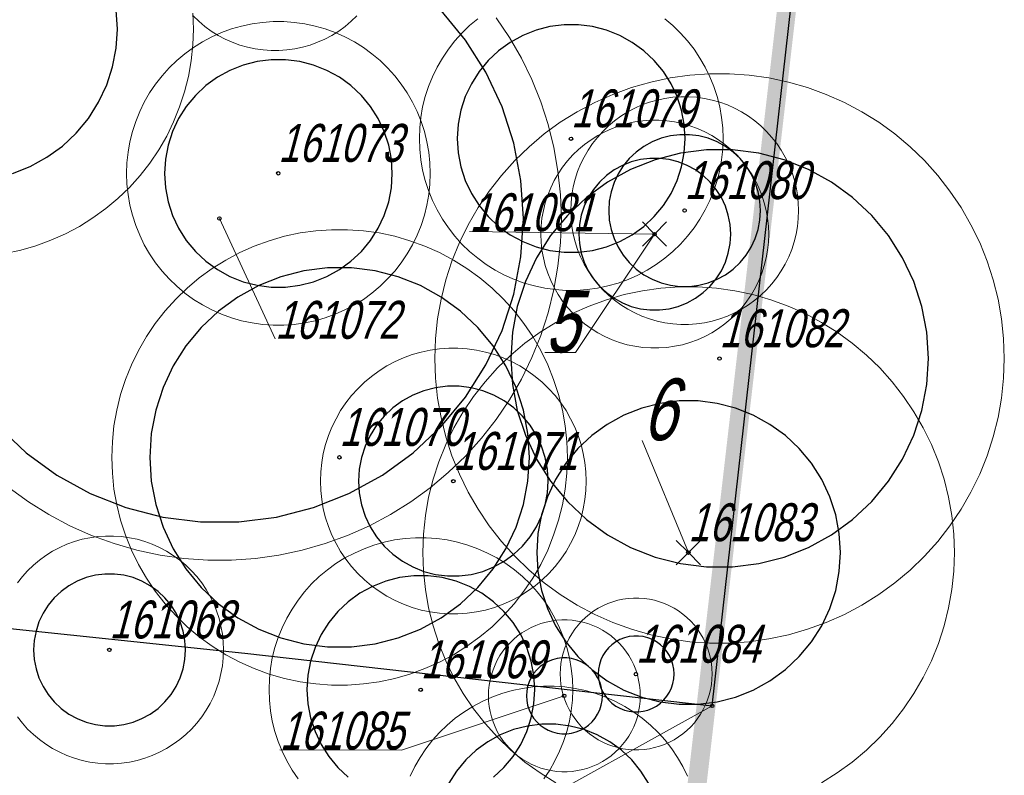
# Model space of a CAD drawing. Header units: metres. Extents: x 7419449 to 7420144, y 5549519 to 5549653.
# Tile 65 of 67: x 7419570 to 7419596, y 5549617 to 5549637. Entities that reach past the tile are written whole.
import ezdxf
from ezdxf.enums import TextEntityAlignment as Align
from ezdxf.lldxf.tags import DXFTag

# ---------------------------------------------------------------- set-up
doc = ezdxf.new("R2010")
doc.units = ezdxf.units.M
doc.layers.add('_4_GRANICA_OPRACOWANIA', color=146, linetype='2', lineweight=53, transparency=0.2)
doc.layers.add('_4_korony', color=7, linetype='Continuous', lineweight=25, true_color=0x7aa300)
for name, color, linetype, lineweight in [('_4_krzewy istniejące', 86, 'Continuous', 30), ('_4_NUMERY_PIKIET', 7, 'Continuous', 15), ('_4_NUMETY_WNIOSEK', 5, 'Continuous', 15), ('_4_SOD', 30, 'Continuous', 20), ('_4_USUNIĘCIE', 1, 'Continuous', 30)]:
    doc.layers.add(name, color=color, linetype=linetype, lineweight=lineweight)
doc.layers.add('_4_PUNKT_INWENTARYZACYJNY', color=7, linetype='Continuous')
doc.styles.add('STANDARD-Working1250', font='arial.ttf', dxfattribs={"height": 2.5})
tags = doc.linetypes.add('2', pattern=[0.9, 0.6, -0.3]).pattern_tags.tags
tags[6:7] = [DXFTag(74, 4), DXFTag(75, 0), DXFTag(340, '0'), DXFTag(46, 1.0), DXFTag(50, 0.0), DXFTag(44, 0.0), DXFTag(45, 0.0)]
tags[4:5] = [DXFTag(74, 4), DXFTag(75, 0), DXFTag(340, '0'), DXFTag(46, 1.0), DXFTag(50, 0.0), DXFTag(44, 0.0), DXFTag(45, 0.0)]

# ---------------------------------------------------------------- blocks, each defined once
blk = doc.blocks.new('x')
at = {"layer": '_4_USUNIĘCIE'}
for points in [[(7418062.551, 5544640.429), (7418062.87, 5544640.11), (7418063.188, 5544640.429)], [(7418063.188, 5544639.792), (7418062.87, 5544640.11), (7418062.551, 5544639.792)]]:
    blk.add_lwpolyline(points, dxfattribs=at)

msp = doc.modelspace()

# ---------------------------------------------------------------- linework, layer by layer
at = {"layer": '_4_GRANICA_OPRACOWANIA', "lineweight": 30, "ltscale": 3, "const_width": 0.5}
msp.add_lwpolyline([(7419450.062, 5549530.83), (7419458.91, 5549530.45), (7419461.94, 5549530.29), (7419468.08, 5549529.97), (7419483.43, 5549529.18), (7419523.94, 5549526.59), (7419538.19, 5549526.4), (7419548.95, 5549525.8), (7419576.9, 5549524.47), (7419583.97, 5549584.15), (7419584.48, 5549588.54), (7419590.93, 5549644.33), (7419562.5, 5549640.55), (7419487.71, 5549630.61), (7419482.9, 5549629.97), (7419478.25, 5549627.12), (7419462.12, 5549617.26), (7419459.99, 5549593.07), (7419450.09, 5549531.19)], close=True, dxfattribs=at)
at = {"layer": '_4_korony', "linetype": 'Continuous', "flags": 128}
for points in [[(7419569.739, 5549633.074), (7419570.206, 5549633.259), (7419570.646, 5549633.501), (7419571.053, 5549633.796), (7419571.419, 5549634.14), (7419571.739, 5549634.527), (7419572.008, 5549634.951), (7419572.222, 5549635.406), (7419572.377, 5549635.883), (7419572.471, 5549636.377), (7419572.503, 5549636.878), (7419572.471, 5549637.379), (7419572.377, 5549637.873), (7419572.222, 5549638.35), (7419572.008, 5549638.805), (7419571.739, 5549639.229), (7419571.419, 5549639.616), (7419571.053, 5549639.96), (7419570.646, 5549640.255), (7419570.206, 5549640.497), (7419569.739, 5549640.682)], [(7419569.363, 5549626.411), (7419570.096, 5549625.723), (7419570.908, 5549625.132), (7419571.789, 5549624.648), (7419572.723, 5549624.279), (7419573.696, 5549624.029), (7419574.693, 5549623.903), (7419575.697, 5549623.903), (7419576.694, 5549624.029), (7419577.667, 5549624.279), (7419578.601, 5549624.648), (7419579.482, 5549625.132), (7419580.294, 5549625.723), (7419581.027, 5549626.411), (7419581.667, 5549627.185), (7419582.205, 5549628.033), (7419582.633, 5549628.942), (7419582.944, 5549629.897), (7419583.132, 5549630.884), (7419583.195, 5549631.887), (7419583.132, 5549632.89), (7419582.944, 5549633.877), (7419582.633, 5549634.832), (7419582.205, 5549635.741), (7419581.667, 5549636.589), (7419581.027, 5549637.363)], [(7419582.408, 5549617.174), (7419582.683, 5549617.432), (7419582.923, 5549617.723), (7419583.125, 5549618.041), (7419583.285, 5549618.382), (7419583.402, 5549618.74), (7419583.472, 5549619.11), (7419583.496, 5549619.486), (7419583.472, 5549619.862), (7419583.402, 5549620.232), (7419583.285, 5549620.59), (7419583.125, 5549620.931), (7419582.923, 5549621.249), (7419582.683, 5549621.54), (7419582.408, 5549621.798), (7419582.103, 5549622.019), (7419581.773, 5549622.2), (7419581.423, 5549622.339), (7419581.058, 5549622.433), (7419580.684, 5549622.48), (7419580.308, 5549622.48), (7419579.934, 5549622.433), (7419579.569, 5549622.339), (7419579.219, 5549622.2), (7419578.889, 5549622.019), (7419578.584, 5549621.798), (7419578.309, 5549621.54), (7419578.069, 5549621.249), (7419577.867, 5549620.931), (7419577.707, 5549620.59), (7419577.59, 5549620.232), (7419577.52, 5549619.862), (7419577.496, 5549619.486), (7419577.52, 5549619.11), (7419577.59, 5549618.74), (7419577.707, 5549618.382), (7419577.867, 5549618.041), (7419578.069, 5549617.723), (7419578.309, 5549617.432), (7419578.584, 5549617.174)], [(7419586.494, 5549617.022), (7419586.292, 5549617.34), (7419586.052, 5549617.631), (7419585.777, 5549617.889), (7419585.472, 5549618.11), (7419585.142, 5549618.291), (7419584.792, 5549618.43), (7419584.427, 5549618.524), (7419584.053, 5549618.571), (7419583.677, 5549618.571), (7419583.303, 5549618.524), (7419582.938, 5549618.43), (7419582.588, 5549618.291), (7419582.258, 5549618.11), (7419581.953, 5549617.889), (7419581.678, 5549617.631), (7419581.438, 5549617.34), (7419581.236, 5549617.022)]]:
    msp.add_lwpolyline(points, dxfattribs=at)
for points in [[(7419587.455, 5549633.995), (7419587.431, 5549634.371), (7419587.361, 5549634.741), (7419587.244, 5549635.099), (7419587.084, 5549635.44), (7419586.882, 5549635.758), (7419586.642, 5549636.049), (7419586.367, 5549636.307), (7419586.062, 5549636.528), (7419585.732, 5549636.709), (7419585.382, 5549636.848), (7419585.017, 5549636.942), (7419584.643, 5549636.989), (7419584.267, 5549636.989), (7419583.893, 5549636.942), (7419583.528, 5549636.848), (7419583.178, 5549636.709), (7419582.848, 5549636.528), (7419582.543, 5549636.307), (7419582.268, 5549636.049), (7419582.028, 5549635.758), (7419581.826, 5549635.44), (7419581.666, 5549635.099), (7419581.549, 5549634.741), (7419581.479, 5549634.371), (7419581.455, 5549633.995), (7419581.479, 5549633.619), (7419581.549, 5549633.249), (7419581.666, 5549632.891), (7419581.826, 5549632.55), (7419582.028, 5549632.232), (7419582.268, 5549631.941), (7419582.543, 5549631.683), (7419582.848, 5549631.462), (7419583.178, 5549631.281), (7419583.528, 5549631.142), (7419583.893, 5549631.048), (7419584.267, 5549631.001), (7419584.643, 5549631.001), (7419585.017, 5549631.048), (7419585.382, 5549631.142), (7419585.732, 5549631.281), (7419586.062, 5549631.462), (7419586.367, 5549631.683), (7419586.642, 5549631.941), (7419586.882, 5549632.232), (7419587.084, 5549632.55), (7419587.244, 5549632.891), (7419587.361, 5549633.249), (7419587.431, 5549633.619)], [(7419579.743, 5549633.077), (7419579.719, 5549633.453), (7419579.649, 5549633.823), (7419579.532, 5549634.181), (7419579.372, 5549634.522), (7419579.17, 5549634.84), (7419578.93, 5549635.131), (7419578.655, 5549635.389), (7419578.35, 5549635.61), (7419578.02, 5549635.791), (7419577.67, 5549635.93), (7419577.305, 5549636.024), (7419576.931, 5549636.071), (7419576.555, 5549636.071), (7419576.181, 5549636.024), (7419575.816, 5549635.93), (7419575.466, 5549635.791), (7419575.136, 5549635.61), (7419574.831, 5549635.389), (7419574.556, 5549635.131), (7419574.316, 5549634.84), (7419574.114, 5549634.522), (7419573.954, 5549634.181), (7419573.837, 5549633.823), (7419573.767, 5549633.453), (7419573.743, 5549633.077), (7419573.767, 5549632.701), (7419573.837, 5549632.331), (7419573.954, 5549631.973), (7419574.114, 5549631.632), (7419574.316, 5549631.314), (7419574.556, 5549631.023), (7419574.831, 5549630.765), (7419575.136, 5549630.544), (7419575.466, 5549630.363), (7419575.816, 5549630.224), (7419576.181, 5549630.13), (7419576.555, 5549630.083), (7419576.931, 5549630.083), (7419577.305, 5549630.13), (7419577.67, 5549630.224), (7419578.02, 5549630.363), (7419578.35, 5549630.544), (7419578.655, 5549630.765), (7419578.93, 5549631.023), (7419579.17, 5549631.314), (7419579.372, 5549631.632), (7419579.532, 5549631.973), (7419579.649, 5549632.331), (7419579.719, 5549632.701)], [(7419589.443, 5549632.099), (7419589.427, 5549632.35), (7419589.38, 5549632.596), (7419589.303, 5549632.835), (7419589.196, 5549633.063), (7419589.061, 5549633.275), (7419588.901, 5549633.468), (7419588.718, 5549633.64), (7419588.515, 5549633.788), (7419588.295, 5549633.909), (7419588.061, 5549634.001), (7419587.818, 5549634.064), (7419587.569, 5549634.095), (7419587.317, 5549634.095), (7419587.068, 5549634.064), (7419586.825, 5549634.001), (7419586.591, 5549633.909), (7419586.371, 5549633.788), (7419586.168, 5549633.64), (7419585.985, 5549633.468), (7419585.825, 5549633.275), (7419585.69, 5549633.063), (7419585.583, 5549632.835), (7419585.506, 5549632.596), (7419585.459, 5549632.35), (7419585.443, 5549632.099), (7419585.459, 5549631.848), (7419585.506, 5549631.602), (7419585.583, 5549631.363), (7419585.69, 5549631.135), (7419585.825, 5549630.923), (7419585.985, 5549630.73), (7419586.168, 5549630.558), (7419586.371, 5549630.41), (7419586.591, 5549630.289), (7419586.825, 5549630.197), (7419587.068, 5549630.134), (7419587.317, 5549630.103), (7419587.569, 5549630.103), (7419587.818, 5549630.134), (7419588.061, 5549630.197), (7419588.295, 5549630.289), (7419588.515, 5549630.41), (7419588.718, 5549630.558), (7419588.901, 5549630.73), (7419589.061, 5549630.923), (7419589.196, 5549631.135), (7419589.303, 5549631.363), (7419589.38, 5549631.602), (7419589.427, 5549631.848)], [(7419593.862, 5549628.205), (7419593.819, 5549628.894), (7419593.689, 5549629.573), (7419593.476, 5549630.23), (7419593.182, 5549630.855), (7419592.812, 5549631.438), (7419592.371, 5549631.97), (7419591.868, 5549632.443), (7419591.309, 5549632.849), (7419590.704, 5549633.182), (7419590.062, 5549633.436), (7419589.393, 5549633.608), (7419588.707, 5549633.694), (7419588.017, 5549633.694), (7419587.331, 5549633.608), (7419586.662, 5549633.436), (7419586.02, 5549633.182), (7419585.415, 5549632.849), (7419584.856, 5549632.443), (7419584.353, 5549631.97), (7419583.912, 5549631.438), (7419583.542, 5549630.855), (7419583.248, 5549630.23), (7419583.035, 5549629.573), (7419582.905, 5549628.894), (7419582.862, 5549628.205), (7419582.905, 5549627.516), (7419583.035, 5549626.837), (7419583.248, 5549626.18), (7419583.542, 5549625.555), (7419583.912, 5549624.972), (7419584.353, 5549624.44), (7419584.856, 5549623.967), (7419585.415, 5549623.561), (7419586.02, 5549623.228), (7419586.662, 5549622.974), (7419587.331, 5549622.802), (7419588.017, 5549622.716), (7419588.707, 5549622.716), (7419589.393, 5549622.802), (7419590.062, 5549622.974), (7419590.704, 5549623.228), (7419591.309, 5549623.561), (7419591.868, 5549623.967), (7419592.371, 5549624.44), (7419592.812, 5549624.972), (7419593.182, 5549625.555), (7419593.476, 5549626.18), (7419593.689, 5549626.837), (7419593.819, 5549627.516)], [(7419588.656, 5549631.478), (7419588.64, 5549631.729), (7419588.593, 5549631.975), (7419588.516, 5549632.214), (7419588.409, 5549632.442), (7419588.274, 5549632.654), (7419588.114, 5549632.847), (7419587.931, 5549633.019), (7419587.728, 5549633.167), (7419587.508, 5549633.288), (7419587.274, 5549633.38), (7419587.031, 5549633.443), (7419586.782, 5549633.474), (7419586.53, 5549633.474), (7419586.281, 5549633.443), (7419586.038, 5549633.38), (7419585.804, 5549633.288), (7419585.584, 5549633.167), (7419585.381, 5549633.019), (7419585.198, 5549632.847), (7419585.038, 5549632.654), (7419584.903, 5549632.442), (7419584.796, 5549632.214), (7419584.719, 5549631.975), (7419584.672, 5549631.729), (7419584.656, 5549631.478), (7419584.672, 5549631.227), (7419584.719, 5549630.981), (7419584.796, 5549630.742), (7419584.903, 5549630.514), (7419585.038, 5549630.302), (7419585.198, 5549630.109), (7419585.381, 5549629.937), (7419585.584, 5549629.789), (7419585.804, 5549629.668), (7419586.038, 5549629.576), (7419586.281, 5549629.513), (7419586.53, 5549629.482), (7419586.782, 5549629.482), (7419587.031, 5549629.513), (7419587.274, 5549629.576), (7419587.508, 5549629.668), (7419587.728, 5549629.789), (7419587.931, 5549629.937), (7419588.114, 5549630.109), (7419588.274, 5549630.302), (7419588.409, 5549630.514), (7419588.516, 5549630.742), (7419588.593, 5549630.981), (7419588.64, 5549631.227)], [(7419583.354, 5549625.599), (7419583.315, 5549626.226), (7419583.197, 5549626.842), (7419583.003, 5549627.44), (7419582.736, 5549628.008), (7419582.399, 5549628.538), (7419581.999, 5549629.022), (7419581.541, 5549629.452), (7419581.033, 5549629.821), (7419580.483, 5549630.123), (7419579.899, 5549630.354), (7419579.291, 5549630.51), (7419578.668, 5549630.589), (7419578.04, 5549630.589), (7419577.417, 5549630.51), (7419576.809, 5549630.354), (7419576.225, 5549630.123), (7419575.675, 5549629.821), (7419575.167, 5549629.452), (7419574.709, 5549629.022), (7419574.309, 5549628.538), (7419573.972, 5549628.008), (7419573.705, 5549627.44), (7419573.511, 5549626.842), (7419573.393, 5549626.226), (7419573.354, 5549625.599), (7419573.393, 5549624.972), (7419573.511, 5549624.356), (7419573.705, 5549623.758), (7419573.972, 5549623.19), (7419574.309, 5549622.66), (7419574.709, 5549622.176), (7419575.167, 5549621.746), (7419575.675, 5549621.377), (7419576.225, 5549621.075), (7419576.809, 5549620.844), (7419577.417, 5549620.688), (7419578.04, 5549620.609), (7419578.668, 5549620.609), (7419579.291, 5549620.688), (7419579.899, 5549620.844), (7419580.483, 5549621.075), (7419581.033, 5549621.377), (7419581.541, 5549621.746), (7419581.999, 5549622.176), (7419582.399, 5549622.66), (7419582.736, 5549623.19), (7419583.003, 5549623.758), (7419583.197, 5549624.356), (7419583.315, 5549624.972)], [(7419583.85, 5549624.975), (7419583.83, 5549625.288), (7419583.771, 5549625.597), (7419583.674, 5549625.895), (7419583.541, 5549626.179), (7419583.373, 5549626.444), (7419583.172, 5549626.686), (7419582.944, 5549626.901), (7419582.69, 5549627.086), (7419582.414, 5549627.237), (7419582.123, 5549627.353), (7419581.818, 5549627.431), (7419581.507, 5549627.47), (7419581.193, 5549627.47), (7419580.882, 5549627.431), (7419580.577, 5549627.353), (7419580.286, 5549627.237), (7419580.01, 5549627.086), (7419579.756, 5549626.901), (7419579.528, 5549626.686), (7419579.327, 5549626.444), (7419579.159, 5549626.179), (7419579.026, 5549625.895), (7419578.929, 5549625.597), (7419578.87, 5549625.288), (7419578.85, 5549624.975), (7419578.87, 5549624.662), (7419578.929, 5549624.353), (7419579.026, 5549624.055), (7419579.159, 5549623.771), (7419579.327, 5549623.506), (7419579.528, 5549623.264), (7419579.756, 5549623.049), (7419580.01, 5549622.864), (7419580.286, 5549622.713), (7419580.577, 5549622.597), (7419580.882, 5549622.519), (7419581.193, 5549622.48), (7419581.507, 5549622.48), (7419581.818, 5549622.519), (7419582.123, 5549622.597), (7419582.414, 5549622.713), (7419582.69, 5549622.864), (7419582.944, 5549623.049), (7419583.172, 5549623.264), (7419583.373, 5549623.506), (7419583.541, 5549623.771), (7419583.674, 5549624.055), (7419583.771, 5549624.353), (7419583.83, 5549624.662)], [(7419591.547, 5549623.092), (7419591.515, 5549623.593), (7419591.421, 5549624.087), (7419591.266, 5549624.564), (7419591.052, 5549625.019), (7419590.783, 5549625.443), (7419590.463, 5549625.83), (7419590.097, 5549626.174), (7419589.69, 5549626.469), (7419589.25, 5549626.711), (7419588.783, 5549626.896), (7419588.297, 5549627.021), (7419587.798, 5549627.084), (7419587.296, 5549627.084), (7419586.797, 5549627.021), (7419586.311, 5549626.896), (7419585.844, 5549626.711), (7419585.404, 5549626.469), (7419584.997, 5549626.174), (7419584.631, 5549625.83), (7419584.311, 5549625.443), (7419584.042, 5549625.019), (7419583.828, 5549624.564), (7419583.673, 5549624.087), (7419583.579, 5549623.593), (7419583.547, 5549623.092), (7419583.579, 5549622.591), (7419583.673, 5549622.097), (7419583.828, 5549621.62), (7419584.042, 5549621.165), (7419584.311, 5549620.741), (7419584.631, 5549620.354), (7419584.997, 5549620.01), (7419585.404, 5549619.715), (7419585.844, 5549619.473), (7419586.311, 5549619.288), (7419586.797, 5549619.163), (7419587.296, 5549619.1), (7419587.798, 5549619.1), (7419588.297, 5549619.163), (7419588.783, 5549619.288), (7419589.25, 5549619.473), (7419589.69, 5549619.715), (7419590.097, 5549620.01), (7419590.463, 5549620.354), (7419590.783, 5549620.741), (7419591.052, 5549621.165), (7419591.266, 5549621.62), (7419591.421, 5549622.097), (7419591.515, 5549622.591)], [(7419574.297, 5549620.53), (7419574.281, 5549620.781), (7419574.234, 5549621.027), (7419574.157, 5549621.266), (7419574.05, 5549621.494), (7419573.915, 5549621.706), (7419573.755, 5549621.899), (7419573.572, 5549622.071), (7419573.369, 5549622.219), (7419573.149, 5549622.34), (7419572.915, 5549622.432), (7419572.672, 5549622.495), (7419572.423, 5549622.526), (7419572.171, 5549622.526), (7419571.922, 5549622.495), (7419571.679, 5549622.432), (7419571.445, 5549622.34), (7419571.225, 5549622.219), (7419571.022, 5549622.071), (7419570.839, 5549621.899), (7419570.679, 5549621.706), (7419570.544, 5549621.494), (7419570.437, 5549621.266), (7419570.36, 5549621.027), (7419570.313, 5549620.781), (7419570.297, 5549620.53), (7419570.313, 5549620.279), (7419570.36, 5549620.033), (7419570.437, 5549619.794), (7419570.544, 5549619.566), (7419570.679, 5549619.354), (7419570.839, 5549619.161), (7419571.022, 5549618.989), (7419571.225, 5549618.841), (7419571.445, 5549618.72), (7419571.679, 5549618.628), (7419571.922, 5549618.565), (7419572.171, 5549618.534), (7419572.423, 5549618.534), (7419572.672, 5549618.565), (7419572.915, 5549618.628), (7419573.149, 5549618.72), (7419573.369, 5549618.841), (7419573.572, 5549618.989), (7419573.755, 5549619.161), (7419573.915, 5549619.354), (7419574.05, 5549619.566), (7419574.157, 5549619.794), (7419574.234, 5549620.033), (7419574.281, 5549620.279)], [(7419587.166, 5549619.896), (7419587.158, 5549620.021), (7419587.135, 5549620.145), (7419587.096, 5549620.264), (7419587.042, 5549620.378), (7419586.975, 5549620.484), (7419586.895, 5549620.581), (7419586.803, 5549620.667), (7419586.702, 5549620.74), (7419586.592, 5549620.801), (7419586.475, 5549620.847), (7419586.353, 5549620.878), (7419586.229, 5549620.894), (7419586.103, 5549620.894), (7419585.979, 5549620.878), (7419585.857, 5549620.847), (7419585.74, 5549620.801), (7419585.63, 5549620.74), (7419585.529, 5549620.667), (7419585.437, 5549620.581), (7419585.357, 5549620.484), (7419585.29, 5549620.378), (7419585.236, 5549620.264), (7419585.197, 5549620.145), (7419585.174, 5549620.021), (7419585.166, 5549619.896), (7419585.174, 5549619.771), (7419585.197, 5549619.647), (7419585.236, 5549619.528), (7419585.29, 5549619.414), (7419585.357, 5549619.308), (7419585.437, 5549619.211), (7419585.529, 5549619.125), (7419585.63, 5549619.052), (7419585.74, 5549618.991), (7419585.857, 5549618.945), (7419585.979, 5549618.914), (7419586.103, 5549618.898), (7419586.229, 5549618.898), (7419586.353, 5549618.914), (7419586.475, 5549618.945), (7419586.592, 5549618.991), (7419586.702, 5549619.052), (7419586.803, 5549619.125), (7419586.895, 5549619.211), (7419586.975, 5549619.308), (7419587.042, 5549619.414), (7419587.096, 5549619.528), (7419587.135, 5549619.647), (7419587.158, 5549619.771)], [(7419585.275, 5549619.32), (7419585.267, 5549619.445), (7419585.244, 5549619.569), (7419585.205, 5549619.688), (7419585.151, 5549619.802), (7419585.084, 5549619.908), (7419585.004, 5549620.005), (7419584.912, 5549620.091), (7419584.811, 5549620.164), (7419584.701, 5549620.225), (7419584.584, 5549620.271), (7419584.462, 5549620.302), (7419584.338, 5549620.318), (7419584.212, 5549620.318), (7419584.088, 5549620.302), (7419583.966, 5549620.271), (7419583.849, 5549620.225), (7419583.739, 5549620.164), (7419583.638, 5549620.091), (7419583.546, 5549620.005), (7419583.466, 5549619.908), (7419583.399, 5549619.802), (7419583.345, 5549619.688), (7419583.306, 5549619.569), (7419583.283, 5549619.445), (7419583.275, 5549619.32), (7419583.283, 5549619.195), (7419583.306, 5549619.071), (7419583.345, 5549618.952), (7419583.399, 5549618.838), (7419583.466, 5549618.732), (7419583.546, 5549618.635), (7419583.638, 5549618.549), (7419583.739, 5549618.476), (7419583.849, 5549618.415), (7419583.966, 5549618.369), (7419584.088, 5549618.338), (7419584.212, 5549618.322), (7419584.338, 5549618.322), (7419584.462, 5549618.338), (7419584.584, 5549618.369), (7419584.701, 5549618.415), (7419584.811, 5549618.476), (7419584.912, 5549618.549), (7419585.004, 5549618.635), (7419585.084, 5549618.732), (7419585.151, 5549618.838), (7419585.205, 5549618.952), (7419585.244, 5549619.071), (7419585.267, 5549619.195)]]:
    msp.add_lwpolyline(points, close=True, dxfattribs=at)
at = {"layer": '_4_krzewy istniejące'}
msp.add_lwpolyline([(7419503.65, 5549633.061), (7419503.556, 5549628.049), (7419575.86, 5549620.44), (7419588.169, 5549619.055), (7419591.01, 5549644.3), (7419582.35, 5549643.4), (7419562.67, 5549640.92), (7419539.75, 5549638.2), (7419533.17, 5549637.3), (7419503.65, 5549633.061)], dxfattribs=at)
at = {"layer": '_4_NUMERY_PIKIET'}
for points in [[(7419575.19, 5549631.89), (7419576.657, 5549628.717)], [(7419586.65, 5549631.48), (7419581.779, 5549631.55)], [(7419584.27, 5549619.32), (7419579.984, 5549617.89), (7419576.779, 5549617.901)], [(7419588.169, 5549619.055), (7419582.821, 5549616.087), (7419576.87, 5549616.099)]]:
    msp.add_lwpolyline(points, dxfattribs=at)
at = {"layer": '_4_NUMETY_WNIOSEK'}
for points in [[(7419583.759, 5549628.358), (7419584.571, 5549628.362), (7419586.65, 5549631.48)], [(7419586.326, 5549626.044), (7419587.54, 5549623.09)]]:
    msp.add_lwpolyline(points, dxfattribs=at)
at = {"layer": '_4_PUNKT_INWENTARYZACYJNY'}
for centre in [(7419584.45, 5549633.99), (7419576.74, 5549633.08), (7419575.19, 5549631.89), (7419587.44, 5549632.1), (7419586.65, 5549631.48), (7419588.36, 5549628.2), (7419578.35, 5549625.6), (7419581.35, 5549624.97), (7419587.54, 5549623.09), (7419572.29, 5549620.53), (7419586.16, 5549619.89), (7419580.49, 5549619.48), (7419584.27, 5549619.32), (7419588.169, 5549619.055)]:
    msp.add_circle(centre, 0.045, dxfattribs=at)
at = {"layer": '_4_SOD', "flags": 128}
for points in [[(7419569.545, 5549630.969), (7419569.955, 5549631.056), (7419570.357, 5549631.172), (7419570.751, 5549631.315), (7419571.133, 5549631.485), (7419571.503, 5549631.682), (7419571.858, 5549631.904), (7419572.197, 5549632.15), (7419572.518, 5549632.419), (7419572.819, 5549632.71), (7419573.099, 5549633.021), (7419573.357, 5549633.351), (7419573.591, 5549633.698), (7419573.801, 5549634.061), (7419573.984, 5549634.438), (7419574.141, 5549634.826), (7419574.271, 5549635.224), (7419574.372, 5549635.631), (7419574.445, 5549636.043), (7419574.488, 5549636.459), (7419574.503, 5549636.878), (7419574.488, 5549637.297)], [(7419569.654, 5549624.795), (7419570.162, 5549624.426), (7419570.695, 5549624.093), (7419571.25, 5549623.798), (7419571.824, 5549623.542), (7419572.414, 5549623.327), (7419573.018, 5549623.154), (7419573.632, 5549623.024), (7419574.254, 5549622.936), (7419574.881, 5549622.892), (7419575.509, 5549622.892), (7419576.136, 5549622.936), (7419576.758, 5549623.024), (7419577.372, 5549623.154), (7419577.976, 5549623.327), (7419578.566, 5549623.542), (7419579.14, 5549623.798), (7419579.695, 5549624.093), (7419580.228, 5549624.426), (7419580.736, 5549624.795), (7419581.217, 5549625.199), (7419581.669, 5549625.635), (7419582.089, 5549626.102), (7419582.476, 5549626.597), (7419582.827, 5549627.118), (7419583.142, 5549627.662), (7419583.417, 5549628.226), (7419583.652, 5549628.809), (7419583.846, 5549629.406), (7419583.998, 5549630.016), (7419584.107, 5549630.634), (7419584.173, 5549631.259), (7419584.195, 5549631.887), (7419584.173, 5549632.515), (7419584.107, 5549633.14), (7419583.998, 5549633.758), (7419583.846, 5549634.368), (7419583.652, 5549634.965), (7419583.417, 5549635.548), (7419583.142, 5549636.112), (7419582.827, 5549636.656), (7419582.476, 5549637.177)], [(7419574.495, 5549637.227), (7419574.646, 5549637.082), (7419574.806, 5549636.947), (7419574.975, 5549636.824), (7419575.153, 5549636.713), (7419575.338, 5549636.615), (7419575.529, 5549636.529), (7419575.726, 5549636.458), (7419575.927, 5549636.4), (7419576.132, 5549636.357), (7419576.339, 5549636.327), (7419576.548, 5549636.313), (7419576.758, 5549636.313), (7419576.967, 5549636.327), (7419577.174, 5549636.357), (7419577.379, 5549636.4), (7419577.58, 5549636.458), (7419577.777, 5549636.529), (7419577.968, 5549636.615), (7419578.153, 5549636.713), (7419578.331, 5549636.824), (7419578.5, 5549636.947), (7419578.66, 5549637.082), (7419578.811, 5549637.227)], [(7419581.992, 5549637.147), (7419581.778, 5549636.968), (7419581.578, 5549636.774), (7419581.391, 5549636.566), (7419581.219, 5549636.346), (7419581.063, 5549636.115), (7419580.923, 5549635.873), (7419580.801, 5549635.622), (7419580.696, 5549635.363), (7419580.61, 5549635.098), (7419580.542, 5549634.827), (7419580.494, 5549634.552), (7419580.465, 5549634.274), (7419580.455, 5549633.995), (7419580.465, 5549633.716), (7419580.494, 5549633.438), (7419580.542, 5549633.163), (7419580.61, 5549632.892), (7419580.696, 5549632.627), (7419580.801, 5549632.368), (7419580.923, 5549632.117), (7419581.063, 5549631.875), (7419581.219, 5549631.644), (7419581.391, 5549631.424), (7419581.578, 5549631.216), (7419581.778, 5549631.022), (7419581.992, 5549630.843), (7419582.218, 5549630.679), (7419582.455, 5549630.531), (7419582.702, 5549630.4), (7419582.957, 5549630.286), (7419583.219, 5549630.191), (7419583.487, 5549630.114), (7419583.76, 5549630.056), (7419584.037, 5549630.017), (7419584.315, 5549629.997), (7419584.595, 5549629.997), (7419584.873, 5549630.017), (7419585.15, 5549630.056), (7419585.423, 5549630.114), (7419585.691, 5549630.191), (7419585.953, 5549630.286), (7419586.208, 5549630.4), (7419586.455, 5549630.531), (7419586.692, 5549630.679), (7419586.918, 5549630.843), (7419587.132, 5549631.022), (7419587.332, 5549631.216), (7419587.519, 5549631.424), (7419587.691, 5549631.644), (7419587.847, 5549631.875), (7419587.987, 5549632.117), (7419588.109, 5549632.368), (7419588.214, 5549632.627), (7419588.3, 5549632.892), (7419588.368, 5549633.163), (7419588.416, 5549633.438), (7419588.445, 5549633.716), (7419588.455, 5549633.995), (7419588.445, 5549634.274), (7419588.416, 5549634.552), (7419588.368, 5549634.827), (7419588.3, 5549635.098), (7419588.214, 5549635.363), (7419588.109, 5549635.622), (7419587.987, 5549635.873), (7419587.847, 5549636.115), (7419587.691, 5549636.346), (7419587.519, 5549636.566), (7419587.332, 5549636.774), (7419587.132, 5549636.968), (7419586.918, 5549637.147)], [(7419591.047, 5549617.03), (7419591.461, 5549617.289), (7419591.857, 5549617.576), (7419592.231, 5549617.89), (7419592.582, 5549618.229), (7419592.909, 5549618.592), (7419593.21, 5549618.978), (7419593.483, 5549619.383), (7419593.728, 5549619.806), (7419593.942, 5549620.245), (7419594.125, 5549620.698), (7419594.276, 5549621.163), (7419594.394, 5549621.637), (7419594.479, 5549622.118), (7419594.53, 5549622.604), (7419594.547, 5549623.092), (7419594.53, 5549623.58), (7419594.479, 5549624.066), (7419594.394, 5549624.547), (7419594.276, 5549625.021), (7419594.125, 5549625.486), (7419593.942, 5549625.939), (7419593.728, 5549626.378), (7419593.483, 5549626.801), (7419593.21, 5549627.206), (7419592.909, 5549627.592), (7419592.582, 5549627.955), (7419592.231, 5549628.294), (7419591.857, 5549628.608), (7419591.461, 5549628.895), (7419591.047, 5549629.154), (7419590.616, 5549629.384), (7419590.169, 5549629.582), (7419589.71, 5549629.749), (7419589.24, 5549629.884), (7419588.763, 5549629.986), (7419588.279, 5549630.054), (7419587.791, 5549630.088), (7419587.303, 5549630.088), (7419586.815, 5549630.054), (7419586.331, 5549629.986), (7419585.854, 5549629.884), (7419585.384, 5549629.749), (7419584.925, 5549629.582), (7419584.478, 5549629.384), (7419584.047, 5549629.154), (7419583.633, 5549628.895), (7419583.237, 5549628.608), (7419582.863, 5549628.294), (7419582.512, 5549627.955), (7419582.185, 5549627.592), (7419581.884, 5549627.206), (7419581.611, 5549626.801), (7419581.366, 5549626.378), (7419581.152, 5549625.939), (7419580.969, 5549625.486), (7419580.818, 5549625.021), (7419580.7, 5549624.547), (7419580.615, 5549624.066), (7419580.564, 5549623.58), (7419580.547, 5549623.092), (7419580.564, 5549622.604), (7419580.615, 5549622.118), (7419580.7, 5549621.637), (7419580.818, 5549621.163), (7419580.969, 5549620.698), (7419581.152, 5549620.245), (7419581.366, 5549619.806), (7419581.611, 5549619.383), (7419581.884, 5549618.978), (7419582.185, 5549618.592), (7419582.512, 5549618.229), (7419582.863, 5549617.89), (7419583.237, 5549617.576), (7419583.633, 5549617.289), (7419584.047, 5549617.03)], [(7419569.87, 5549618.767), (7419569.999, 5549618.602), (7419570.139, 5549618.446), (7419570.29, 5549618.301), (7419570.45, 5549618.166), (7419570.619, 5549618.043), (7419570.797, 5549617.932), (7419570.982, 5549617.834), (7419571.173, 5549617.748), (7419571.37, 5549617.677), (7419571.571, 5549617.619), (7419571.776, 5549617.576), (7419571.983, 5549617.546), (7419572.192, 5549617.532), (7419572.402, 5549617.532), (7419572.611, 5549617.546), (7419572.818, 5549617.576), (7419573.023, 5549617.619), (7419573.224, 5549617.677), (7419573.421, 5549617.748), (7419573.612, 5549617.834), (7419573.797, 5549617.932), (7419573.975, 5549618.043), (7419574.144, 5549618.166), (7419574.304, 5549618.301), (7419574.455, 5549618.446), (7419574.595, 5549618.602), (7419574.724, 5549618.767), (7419574.841, 5549618.94), (7419574.946, 5549619.122), (7419575.038, 5549619.31), (7419575.116, 5549619.504), (7419575.181, 5549619.703), (7419575.231, 5549619.906), (7419575.268, 5549620.112), (7419575.29, 5549620.321), (7419575.297, 5549620.53), (7419575.29, 5549620.739), (7419575.268, 5549620.948), (7419575.231, 5549621.154), (7419575.181, 5549621.357), (7419575.116, 5549621.556), (7419575.038, 5549621.75), (7419574.946, 5549621.938), (7419574.841, 5549622.12), (7419574.724, 5549622.293), (7419574.595, 5549622.458), (7419574.455, 5549622.614), (7419574.304, 5549622.759), (7419574.144, 5549622.894), (7419573.975, 5549623.017), (7419573.797, 5549623.128), (7419573.612, 5549623.226), (7419573.421, 5549623.312), (7419573.224, 5549623.383), (7419573.023, 5549623.441), (7419572.818, 5549623.484), (7419572.611, 5549623.514), (7419572.402, 5549623.528), (7419572.192, 5549623.528), (7419571.983, 5549623.514), (7419571.776, 5549623.484), (7419571.571, 5549623.441), (7419571.37, 5549623.383), (7419571.173, 5549623.312), (7419570.982, 5549623.226), (7419570.797, 5549623.128), (7419570.619, 5549623.017), (7419570.45, 5549622.894), (7419570.29, 5549622.759), (7419570.139, 5549622.614), (7419569.999, 5549622.458), (7419569.87, 5549622.293)], [(7419583.732, 5549617.135), (7419583.888, 5549617.366), (7419584.028, 5549617.608), (7419584.15, 5549617.859), (7419584.255, 5549618.118), (7419584.341, 5549618.383), (7419584.409, 5549618.654), (7419584.457, 5549618.929), (7419584.486, 5549619.207), (7419584.496, 5549619.486), (7419584.486, 5549619.765), (7419584.457, 5549620.043), (7419584.409, 5549620.318), (7419584.341, 5549620.589), (7419584.255, 5549620.854), (7419584.15, 5549621.113), (7419584.028, 5549621.364), (7419583.888, 5549621.606), (7419583.732, 5549621.837), (7419583.56, 5549622.057), (7419583.373, 5549622.265), (7419583.173, 5549622.459), (7419582.959, 5549622.638), (7419582.733, 5549622.802), (7419582.496, 5549622.95), (7419582.249, 5549623.081), (7419581.994, 5549623.195), (7419581.732, 5549623.29), (7419581.464, 5549623.367), (7419581.191, 5549623.425), (7419580.914, 5549623.464), (7419580.636, 5549623.484), (7419580.356, 5549623.484), (7419580.078, 5549623.464), (7419579.801, 5549623.425), (7419579.528, 5549623.367), (7419579.26, 5549623.29), (7419578.998, 5549623.195), (7419578.743, 5549623.081), (7419578.496, 5549622.95), (7419578.259, 5549622.802), (7419578.033, 5549622.638), (7419577.819, 5549622.459), (7419577.619, 5549622.265), (7419577.432, 5549622.057), (7419577.26, 5549621.837), (7419577.104, 5549621.606), (7419576.964, 5549621.364), (7419576.842, 5549621.113), (7419576.737, 5549620.854), (7419576.651, 5549620.589), (7419576.583, 5549620.318), (7419576.535, 5549620.043), (7419576.506, 5549619.765), (7419576.496, 5549619.486), (7419576.506, 5549619.207), (7419576.535, 5549618.929), (7419576.583, 5549618.654), (7419576.651, 5549618.383), (7419576.737, 5549618.118), (7419576.842, 5549617.859), (7419576.964, 5549617.608), (7419577.104, 5549617.366), (7419577.26, 5549617.135)], [(7419587.519, 5549617.204), (7419587.397, 5549617.455), (7419587.257, 5549617.697), (7419587.101, 5549617.928), (7419586.929, 5549618.148), (7419586.742, 5549618.356), (7419586.542, 5549618.55), (7419586.328, 5549618.729), (7419586.102, 5549618.893), (7419585.865, 5549619.041), (7419585.618, 5549619.172), (7419585.363, 5549619.286), (7419585.101, 5549619.381), (7419584.833, 5549619.458), (7419584.56, 5549619.516), (7419584.283, 5549619.555), (7419584.005, 5549619.575), (7419583.725, 5549619.575), (7419583.447, 5549619.555), (7419583.17, 5549619.516), (7419582.897, 5549619.458), (7419582.629, 5549619.381), (7419582.367, 5549619.286), (7419582.112, 5549619.172), (7419581.865, 5549619.041), (7419581.628, 5549618.893), (7419581.402, 5549618.729), (7419581.188, 5549618.55), (7419580.988, 5549618.356), (7419580.801, 5549618.148), (7419580.629, 5549617.928), (7419580.473, 5549617.697), (7419580.333, 5549617.455), (7419580.211, 5549617.204)]]:
    msp.add_lwpolyline(points, dxfattribs=at)
for points in [[(7419580.743, 5549633.077), (7419580.733, 5549633.356), (7419580.704, 5549633.634), (7419580.656, 5549633.909), (7419580.588, 5549634.18), (7419580.502, 5549634.445), (7419580.397, 5549634.704), (7419580.275, 5549634.955), (7419580.135, 5549635.197), (7419579.979, 5549635.428), (7419579.807, 5549635.648), (7419579.62, 5549635.856), (7419579.42, 5549636.05), (7419579.206, 5549636.229), (7419578.98, 5549636.393), (7419578.743, 5549636.541), (7419578.496, 5549636.672), (7419578.241, 5549636.786), (7419577.979, 5549636.881), (7419577.711, 5549636.958), (7419577.438, 5549637.016), (7419577.161, 5549637.055), (7419576.883, 5549637.075), (7419576.603, 5549637.075), (7419576.325, 5549637.055), (7419576.048, 5549637.016), (7419575.775, 5549636.958), (7419575.507, 5549636.881), (7419575.245, 5549636.786), (7419574.99, 5549636.672), (7419574.743, 5549636.541), (7419574.506, 5549636.393), (7419574.28, 5549636.229), (7419574.066, 5549636.05), (7419573.866, 5549635.856), (7419573.679, 5549635.648), (7419573.507, 5549635.428), (7419573.351, 5549635.197), (7419573.211, 5549634.955), (7419573.089, 5549634.704), (7419572.984, 5549634.445), (7419572.898, 5549634.18), (7419572.83, 5549633.909), (7419572.782, 5549633.634), (7419572.753, 5549633.356), (7419572.743, 5549633.077), (7419572.753, 5549632.798), (7419572.782, 5549632.52), (7419572.83, 5549632.245), (7419572.898, 5549631.974), (7419572.984, 5549631.709), (7419573.089, 5549631.45), (7419573.211, 5549631.199), (7419573.351, 5549630.957), (7419573.507, 5549630.726), (7419573.679, 5549630.506), (7419573.866, 5549630.298), (7419574.066, 5549630.104), (7419574.28, 5549629.925), (7419574.506, 5549629.761), (7419574.743, 5549629.613), (7419574.99, 5549629.482), (7419575.245, 5549629.368), (7419575.507, 5549629.273), (7419575.775, 5549629.196), (7419576.048, 5549629.138), (7419576.325, 5549629.099), (7419576.603, 5549629.079), (7419576.883, 5549629.079), (7419577.161, 5549629.099), (7419577.438, 5549629.138), (7419577.711, 5549629.196), (7419577.979, 5549629.273), (7419578.241, 5549629.368), (7419578.496, 5549629.482), (7419578.743, 5549629.613), (7419578.98, 5549629.761), (7419579.206, 5549629.925), (7419579.42, 5549630.104), (7419579.62, 5549630.298), (7419579.807, 5549630.506), (7419579.979, 5549630.726), (7419580.135, 5549630.957), (7419580.275, 5549631.199), (7419580.397, 5549631.45), (7419580.502, 5549631.709), (7419580.588, 5549631.974), (7419580.656, 5549632.245), (7419580.704, 5549632.52), (7419580.733, 5549632.798)], [(7419595.862, 5549628.205), (7419595.844, 5549628.728), (7419595.789, 5549629.249), (7419595.698, 5549629.764), (7419595.571, 5549630.272), (7419595.41, 5549630.77), (7419595.214, 5549631.256), (7419594.984, 5549631.726), (7419594.722, 5549632.179), (7419594.43, 5549632.613), (7419594.107, 5549633.026), (7419593.757, 5549633.415), (7419593.38, 5549633.779), (7419592.979, 5549634.115), (7419592.556, 5549634.423), (7419592.112, 5549634.7), (7419591.65, 5549634.946), (7419591.172, 5549635.159), (7419590.68, 5549635.338), (7419590.176, 5549635.482), (7419589.664, 5549635.591), (7419589.146, 5549635.664), (7419588.624, 5549635.7), (7419588.1, 5549635.7), (7419587.578, 5549635.664), (7419587.06, 5549635.591), (7419586.548, 5549635.482), (7419586.044, 5549635.338), (7419585.552, 5549635.159), (7419585.074, 5549634.946), (7419584.612, 5549634.7), (7419584.168, 5549634.423), (7419583.745, 5549634.115), (7419583.344, 5549633.779), (7419582.967, 5549633.415), (7419582.617, 5549633.026), (7419582.294, 5549632.613), (7419582.002, 5549632.179), (7419581.74, 5549631.726), (7419581.51, 5549631.256), (7419581.314, 5549630.77), (7419581.153, 5549630.272), (7419581.026, 5549629.764), (7419580.935, 5549629.249), (7419580.88, 5549628.728), (7419580.862, 5549628.205), (7419580.88, 5549627.682), (7419580.935, 5549627.161), (7419581.026, 5549626.646), (7419581.153, 5549626.138), (7419581.314, 5549625.64), (7419581.51, 5549625.154), (7419581.74, 5549624.684), (7419582.002, 5549624.231), (7419582.294, 5549623.797), (7419582.617, 5549623.384), (7419582.967, 5549622.995), (7419583.344, 5549622.631), (7419583.745, 5549622.295), (7419584.168, 5549621.987), (7419584.612, 5549621.71), (7419585.074, 5549621.464), (7419585.552, 5549621.251), (7419586.044, 5549621.072), (7419586.548, 5549620.928), (7419587.06, 5549620.819), (7419587.578, 5549620.746), (7419588.1, 5549620.71), (7419588.624, 5549620.71), (7419589.146, 5549620.746), (7419589.664, 5549620.819), (7419590.176, 5549620.928), (7419590.68, 5549621.072), (7419591.172, 5549621.251), (7419591.65, 5549621.464), (7419592.112, 5549621.71), (7419592.556, 5549621.987), (7419592.979, 5549622.295), (7419593.38, 5549622.631), (7419593.757, 5549622.995), (7419594.107, 5549623.384), (7419594.43, 5549623.797), (7419594.722, 5549624.231), (7419594.984, 5549624.684), (7419595.214, 5549625.154), (7419595.41, 5549625.64), (7419595.571, 5549626.138), (7419595.698, 5549626.646), (7419595.789, 5549627.161), (7419595.844, 5549627.682)], [(7419590.443, 5549632.099), (7419590.436, 5549632.308), (7419590.414, 5549632.517), (7419590.377, 5549632.723), (7419590.327, 5549632.926), (7419590.262, 5549633.125), (7419590.184, 5549633.319), (7419590.092, 5549633.507), (7419589.987, 5549633.689), (7419589.87, 5549633.862), (7419589.741, 5549634.027), (7419589.601, 5549634.183), (7419589.45, 5549634.328), (7419589.29, 5549634.463), (7419589.121, 5549634.586), (7419588.943, 5549634.697), (7419588.758, 5549634.795), (7419588.567, 5549634.881), (7419588.37, 5549634.952), (7419588.169, 5549635.01), (7419587.964, 5549635.053), (7419587.757, 5549635.083), (7419587.548, 5549635.097), (7419587.338, 5549635.097), (7419587.129, 5549635.083), (7419586.922, 5549635.053), (7419586.717, 5549635.01), (7419586.516, 5549634.952), (7419586.319, 5549634.881), (7419586.128, 5549634.795), (7419585.943, 5549634.697), (7419585.765, 5549634.586), (7419585.596, 5549634.463), (7419585.436, 5549634.328), (7419585.285, 5549634.183), (7419585.145, 5549634.027), (7419585.016, 5549633.862), (7419584.899, 5549633.689), (7419584.794, 5549633.507), (7419584.702, 5549633.319), (7419584.624, 5549633.125), (7419584.559, 5549632.926), (7419584.509, 5549632.723), (7419584.472, 5549632.517), (7419584.45, 5549632.308), (7419584.443, 5549632.099), (7419584.45, 5549631.89), (7419584.472, 5549631.681), (7419584.509, 5549631.475), (7419584.559, 5549631.272), (7419584.624, 5549631.073), (7419584.702, 5549630.879), (7419584.794, 5549630.691), (7419584.899, 5549630.509), (7419585.016, 5549630.336), (7419585.145, 5549630.171), (7419585.285, 5549630.015), (7419585.436, 5549629.87), (7419585.596, 5549629.735), (7419585.765, 5549629.612), (7419585.943, 5549629.501), (7419586.128, 5549629.403), (7419586.319, 5549629.317), (7419586.516, 5549629.246), (7419586.717, 5549629.188), (7419586.922, 5549629.145), (7419587.129, 5549629.115), (7419587.338, 5549629.101), (7419587.548, 5549629.101), (7419587.757, 5549629.115), (7419587.964, 5549629.145), (7419588.169, 5549629.188), (7419588.37, 5549629.246), (7419588.567, 5549629.317), (7419588.758, 5549629.403), (7419588.943, 5549629.501), (7419589.121, 5549629.612), (7419589.29, 5549629.735), (7419589.45, 5549629.87), (7419589.601, 5549630.015), (7419589.741, 5549630.171), (7419589.87, 5549630.336), (7419589.987, 5549630.509), (7419590.092, 5549630.691), (7419590.184, 5549630.879), (7419590.262, 5549631.073), (7419590.327, 5549631.272), (7419590.377, 5549631.475), (7419590.414, 5549631.681), (7419590.436, 5549631.89)], [(7419589.656, 5549631.478), (7419589.649, 5549631.687), (7419589.627, 5549631.896), (7419589.59, 5549632.102), (7419589.54, 5549632.305), (7419589.475, 5549632.504), (7419589.397, 5549632.698), (7419589.305, 5549632.886), (7419589.2, 5549633.068), (7419589.083, 5549633.241), (7419588.954, 5549633.406), (7419588.814, 5549633.562), (7419588.663, 5549633.707), (7419588.503, 5549633.842), (7419588.334, 5549633.965), (7419588.156, 5549634.076), (7419587.971, 5549634.174), (7419587.78, 5549634.26), (7419587.583, 5549634.331), (7419587.382, 5549634.389), (7419587.177, 5549634.432), (7419586.97, 5549634.462), (7419586.761, 5549634.476), (7419586.551, 5549634.476), (7419586.342, 5549634.462), (7419586.135, 5549634.432), (7419585.93, 5549634.389), (7419585.729, 5549634.331), (7419585.532, 5549634.26), (7419585.341, 5549634.174), (7419585.156, 5549634.076), (7419584.978, 5549633.965), (7419584.809, 5549633.842), (7419584.649, 5549633.707), (7419584.498, 5549633.562), (7419584.358, 5549633.406), (7419584.229, 5549633.241), (7419584.112, 5549633.068), (7419584.007, 5549632.886), (7419583.915, 5549632.698), (7419583.837, 5549632.504), (7419583.772, 5549632.305), (7419583.722, 5549632.102), (7419583.685, 5549631.896), (7419583.663, 5549631.687), (7419583.656, 5549631.478), (7419583.663, 5549631.269), (7419583.685, 5549631.06), (7419583.722, 5549630.854), (7419583.772, 5549630.651), (7419583.837, 5549630.452), (7419583.915, 5549630.258), (7419584.007, 5549630.07), (7419584.112, 5549629.888), (7419584.229, 5549629.715), (7419584.358, 5549629.55), (7419584.498, 5549629.394), (7419584.649, 5549629.249), (7419584.809, 5549629.114), (7419584.978, 5549628.991), (7419585.156, 5549628.88), (7419585.341, 5549628.782), (7419585.532, 5549628.696), (7419585.729, 5549628.625), (7419585.93, 5549628.567), (7419586.135, 5549628.524), (7419586.342, 5549628.494), (7419586.551, 5549628.48), (7419586.761, 5549628.48), (7419586.97, 5549628.494), (7419587.177, 5549628.524), (7419587.382, 5549628.567), (7419587.583, 5549628.625), (7419587.78, 5549628.696), (7419587.971, 5549628.782), (7419588.156, 5549628.88), (7419588.334, 5549628.991), (7419588.503, 5549629.114), (7419588.663, 5549629.249), (7419588.814, 5549629.394), (7419588.954, 5549629.55), (7419589.083, 5549629.715), (7419589.2, 5549629.888), (7419589.305, 5549630.07), (7419589.397, 5549630.258), (7419589.475, 5549630.452), (7419589.54, 5549630.651), (7419589.59, 5549630.854), (7419589.627, 5549631.06), (7419589.649, 5549631.269)], [(7419584.354, 5549625.599), (7419584.339, 5549626.018), (7419584.296, 5549626.434), (7419584.223, 5549626.846), (7419584.122, 5549627.253), (7419583.992, 5549627.651), (7419583.835, 5549628.039), (7419583.652, 5549628.416), (7419583.442, 5549628.779), (7419583.208, 5549629.126), (7419582.95, 5549629.456), (7419582.67, 5549629.767), (7419582.369, 5549630.058), (7419582.048, 5549630.327), (7419581.709, 5549630.573), (7419581.354, 5549630.795), (7419580.984, 5549630.992), (7419580.602, 5549631.162), (7419580.208, 5549631.305), (7419579.806, 5549631.421), (7419579.396, 5549631.508), (7419578.981, 5549631.566), (7419578.563, 5549631.595), (7419578.145, 5549631.595), (7419577.727, 5549631.566), (7419577.312, 5549631.508), (7419576.902, 5549631.421), (7419576.5, 5549631.305), (7419576.106, 5549631.162), (7419575.724, 5549630.992), (7419575.354, 5549630.795), (7419574.999, 5549630.573), (7419574.66, 5549630.327), (7419574.339, 5549630.058), (7419574.038, 5549629.767), (7419573.758, 5549629.456), (7419573.5, 5549629.126), (7419573.266, 5549628.779), (7419573.056, 5549628.416), (7419572.873, 5549628.039), (7419572.716, 5549627.651), (7419572.586, 5549627.253), (7419572.485, 5549626.846), (7419572.412, 5549626.434), (7419572.369, 5549626.018), (7419572.354, 5549625.599), (7419572.369, 5549625.18), (7419572.412, 5549624.764), (7419572.485, 5549624.352), (7419572.586, 5549623.945), (7419572.716, 5549623.547), (7419572.873, 5549623.159), (7419573.056, 5549622.782), (7419573.266, 5549622.419), (7419573.5, 5549622.072), (7419573.758, 5549621.742), (7419574.038, 5549621.431), (7419574.339, 5549621.14), (7419574.66, 5549620.871), (7419574.999, 5549620.625), (7419575.354, 5549620.403), (7419575.724, 5549620.206), (7419576.106, 5549620.036), (7419576.5, 5549619.893), (7419576.902, 5549619.777), (7419577.312, 5549619.69), (7419577.727, 5549619.632), (7419578.145, 5549619.603), (7419578.563, 5549619.603), (7419578.981, 5549619.632), (7419579.396, 5549619.69), (7419579.806, 5549619.777), (7419580.208, 5549619.893), (7419580.602, 5549620.036), (7419580.984, 5549620.206), (7419581.354, 5549620.403), (7419581.709, 5549620.625), (7419582.048, 5549620.871), (7419582.369, 5549621.14), (7419582.67, 5549621.431), (7419582.95, 5549621.742), (7419583.208, 5549622.072), (7419583.442, 5549622.419), (7419583.652, 5549622.782), (7419583.835, 5549623.159), (7419583.992, 5549623.547), (7419584.122, 5549623.945), (7419584.223, 5549624.352), (7419584.296, 5549624.764), (7419584.339, 5549625.18)], [(7419584.85, 5549624.975), (7419584.841, 5549625.219), (7419584.816, 5549625.462), (7419584.774, 5549625.703), (7419584.714, 5549625.94), (7419584.639, 5549626.172), (7419584.547, 5549626.399), (7419584.44, 5549626.618), (7419584.318, 5549626.83), (7419584.182, 5549627.032), (7419584.031, 5549627.225), (7419583.868, 5549627.406), (7419583.692, 5549627.576), (7419583.505, 5549627.733), (7419583.307, 5549627.877), (7419583.1, 5549628.006), (7419582.884, 5549628.121), (7419582.661, 5549628.22), (7419582.432, 5549628.304), (7419582.197, 5549628.371), (7419581.958, 5549628.422), (7419581.716, 5549628.456), (7419581.472, 5549628.473), (7419581.228, 5549628.473), (7419580.984, 5549628.456), (7419580.742, 5549628.422), (7419580.503, 5549628.371), (7419580.268, 5549628.304), (7419580.039, 5549628.22), (7419579.816, 5549628.121), (7419579.6, 5549628.006), (7419579.393, 5549627.877), (7419579.195, 5549627.733), (7419579.008, 5549627.576), (7419578.832, 5549627.406), (7419578.669, 5549627.225), (7419578.518, 5549627.032), (7419578.382, 5549626.83), (7419578.26, 5549626.618), (7419578.153, 5549626.399), (7419578.061, 5549626.172), (7419577.986, 5549625.94), (7419577.926, 5549625.703), (7419577.884, 5549625.462), (7419577.859, 5549625.219), (7419577.85, 5549624.975), (7419577.859, 5549624.731), (7419577.884, 5549624.488), (7419577.926, 5549624.247), (7419577.986, 5549624.01), (7419578.061, 5549623.778), (7419578.153, 5549623.551), (7419578.26, 5549623.332), (7419578.382, 5549623.12), (7419578.518, 5549622.918), (7419578.669, 5549622.725), (7419578.832, 5549622.544), (7419579.008, 5549622.374), (7419579.195, 5549622.217), (7419579.393, 5549622.073), (7419579.6, 5549621.944), (7419579.816, 5549621.829), (7419580.039, 5549621.73), (7419580.268, 5549621.646), (7419580.503, 5549621.579), (7419580.742, 5549621.528), (7419580.984, 5549621.494), (7419581.228, 5549621.477), (7419581.472, 5549621.477), (7419581.716, 5549621.494), (7419581.958, 5549621.528), (7419582.197, 5549621.579), (7419582.432, 5549621.646), (7419582.661, 5549621.73), (7419582.884, 5549621.829), (7419583.1, 5549621.944), (7419583.307, 5549622.073), (7419583.505, 5549622.217), (7419583.692, 5549622.374), (7419583.868, 5549622.544), (7419584.031, 5549622.725), (7419584.182, 5549622.918), (7419584.318, 5549623.12), (7419584.44, 5549623.332), (7419584.547, 5549623.551), (7419584.639, 5549623.778), (7419584.714, 5549624.01), (7419584.774, 5549624.247), (7419584.816, 5549624.488), (7419584.841, 5549624.731)], [(7419588.166, 5549619.896), (7419588.161, 5549620.036), (7419588.147, 5549620.174), (7419588.122, 5549620.312), (7419588.089, 5549620.447), (7419588.045, 5549620.58), (7419587.993, 5549620.709), (7419587.932, 5549620.835), (7419587.862, 5549620.956), (7419587.784, 5549621.072), (7419587.698, 5549621.182), (7419587.605, 5549621.285), (7419587.504, 5549621.382), (7419587.397, 5549621.472), (7419587.284, 5549621.554), (7419587.166, 5549621.628), (7419587.043, 5549621.694), (7419586.915, 5549621.75), (7419586.784, 5549621.798), (7419586.65, 5549621.837), (7419586.513, 5549621.866), (7419586.375, 5549621.885), (7419586.236, 5549621.895), (7419586.096, 5549621.895), (7419585.957, 5549621.885), (7419585.819, 5549621.866), (7419585.682, 5549621.837), (7419585.548, 5549621.798), (7419585.417, 5549621.75), (7419585.289, 5549621.694), (7419585.166, 5549621.628), (7419585.048, 5549621.554), (7419584.935, 5549621.472), (7419584.828, 5549621.382), (7419584.727, 5549621.285), (7419584.634, 5549621.182), (7419584.548, 5549621.072), (7419584.47, 5549620.956), (7419584.4, 5549620.835), (7419584.339, 5549620.709), (7419584.287, 5549620.58), (7419584.243, 5549620.447), (7419584.21, 5549620.312), (7419584.185, 5549620.174), (7419584.171, 5549620.036), (7419584.166, 5549619.896), (7419584.171, 5549619.756), (7419584.185, 5549619.618), (7419584.21, 5549619.48), (7419584.243, 5549619.345), (7419584.287, 5549619.212), (7419584.339, 5549619.083), (7419584.4, 5549618.957), (7419584.47, 5549618.836), (7419584.548, 5549618.72), (7419584.634, 5549618.61), (7419584.727, 5549618.507), (7419584.828, 5549618.41), (7419584.935, 5549618.32), (7419585.048, 5549618.238), (7419585.166, 5549618.164), (7419585.289, 5549618.098), (7419585.417, 5549618.042), (7419585.548, 5549617.994), (7419585.682, 5549617.955), (7419585.819, 5549617.926), (7419585.957, 5549617.907), (7419586.096, 5549617.897), (7419586.236, 5549617.897), (7419586.375, 5549617.907), (7419586.513, 5549617.926), (7419586.65, 5549617.955), (7419586.784, 5549617.994), (7419586.915, 5549618.042), (7419587.043, 5549618.098), (7419587.166, 5549618.164), (7419587.284, 5549618.238), (7419587.397, 5549618.32), (7419587.504, 5549618.41), (7419587.605, 5549618.507), (7419587.698, 5549618.61), (7419587.784, 5549618.72), (7419587.862, 5549618.836), (7419587.932, 5549618.957), (7419587.993, 5549619.083), (7419588.045, 5549619.212), (7419588.089, 5549619.345), (7419588.122, 5549619.48), (7419588.147, 5549619.618), (7419588.161, 5549619.756)], [(7419586.275, 5549619.32), (7419586.27, 5549619.46), (7419586.256, 5549619.598), (7419586.231, 5549619.736), (7419586.198, 5549619.871), (7419586.154, 5549620.004), (7419586.102, 5549620.133), (7419586.041, 5549620.259), (7419585.971, 5549620.38), (7419585.893, 5549620.496), (7419585.807, 5549620.606), (7419585.714, 5549620.709), (7419585.613, 5549620.806), (7419585.506, 5549620.896), (7419585.393, 5549620.978), (7419585.275, 5549621.052), (7419585.152, 5549621.118), (7419585.024, 5549621.174), (7419584.893, 5549621.222), (7419584.759, 5549621.261), (7419584.622, 5549621.29), (7419584.484, 5549621.309), (7419584.345, 5549621.319), (7419584.205, 5549621.319), (7419584.066, 5549621.309), (7419583.928, 5549621.29), (7419583.791, 5549621.261), (7419583.657, 5549621.222), (7419583.526, 5549621.174), (7419583.398, 5549621.118), (7419583.275, 5549621.052), (7419583.157, 5549620.978), (7419583.044, 5549620.896), (7419582.937, 5549620.806), (7419582.836, 5549620.709), (7419582.743, 5549620.606), (7419582.657, 5549620.496), (7419582.579, 5549620.38), (7419582.509, 5549620.259), (7419582.448, 5549620.133), (7419582.396, 5549620.004), (7419582.352, 5549619.871), (7419582.319, 5549619.736), (7419582.294, 5549619.598), (7419582.28, 5549619.46), (7419582.275, 5549619.32), (7419582.28, 5549619.18), (7419582.294, 5549619.042), (7419582.319, 5549618.904), (7419582.352, 5549618.769), (7419582.396, 5549618.636), (7419582.448, 5549618.507), (7419582.509, 5549618.381), (7419582.579, 5549618.26), (7419582.657, 5549618.144), (7419582.743, 5549618.034), (7419582.836, 5549617.931), (7419582.937, 5549617.834), (7419583.044, 5549617.744), (7419583.157, 5549617.662), (7419583.275, 5549617.588), (7419583.398, 5549617.522), (7419583.526, 5549617.466), (7419583.657, 5549617.418), (7419583.791, 5549617.379), (7419583.928, 5549617.35), (7419584.066, 5549617.331), (7419584.205, 5549617.321), (7419584.345, 5549617.321), (7419584.484, 5549617.331), (7419584.622, 5549617.35), (7419584.759, 5549617.379), (7419584.893, 5549617.418), (7419585.024, 5549617.466), (7419585.152, 5549617.522), (7419585.275, 5549617.588), (7419585.393, 5549617.662), (7419585.506, 5549617.744), (7419585.613, 5549617.834), (7419585.714, 5549617.931), (7419585.807, 5549618.034), (7419585.893, 5549618.144), (7419585.971, 5549618.26), (7419586.041, 5549618.381), (7419586.102, 5549618.507), (7419586.154, 5549618.636), (7419586.198, 5549618.769), (7419586.231, 5549618.904), (7419586.256, 5549619.042), (7419586.27, 5549619.18)]]:
    msp.add_lwpolyline(points, close=True, dxfattribs=at)

# ---------------------------------------------------------------- block references
at = {"layer": '_4_USUNIĘCIE'}
for p in [(1523.78, 4991.37), (1524.67, 4982.98)]:
    msp.add_blockref('x', p, dxfattribs=at)

# ---------------------------------------------------------------- texts
at = {"layer": '_4_NUMERY_PIKIET', "style": 'STANDARD-Working1250', "oblique": 15, "width": 0.7}
for s, p in [('161079', (7419584.45, 5549633.99)), ('161073', (7419576.74, 5549633.08)), ('161080', (7419587.44, 5549632.1)), ('161081', (7419581.779, 5549631.254)), ('161072', (7419576.657, 5549628.421)), ('161082', (7419588.36, 5549628.2)), ('161070', (7419578.35, 5549625.6)), ('161071', (7419581.35, 5549624.97)), ('161083', (7419587.54, 5549623.09)), ('161068', (7419572.29, 5549620.53)), ('161084', (7419586.16, 5549619.89)), ('161069', (7419580.49, 5549619.48)), ('161085', (7419576.779, 5549617.604))]:
    msp.add_text(s, height=1, dxfattribs=at).set_placement(p, align=Align.BOTTOM_LEFT)
at = {"layer": '_4_NUMETY_WNIOSEK', "style": 'STANDARD-Working1250', "oblique": 15, "width": 0.7}
for s, p in [('5', (7419583.759, 5549627.877)), ('6', (7419586.326, 5549625.563))]:
    msp.add_text(s, height=1.625, dxfattribs=at).set_placement(p, align=Align.BOTTOM_LEFT)

doc.saveas('drawing.dxf')
